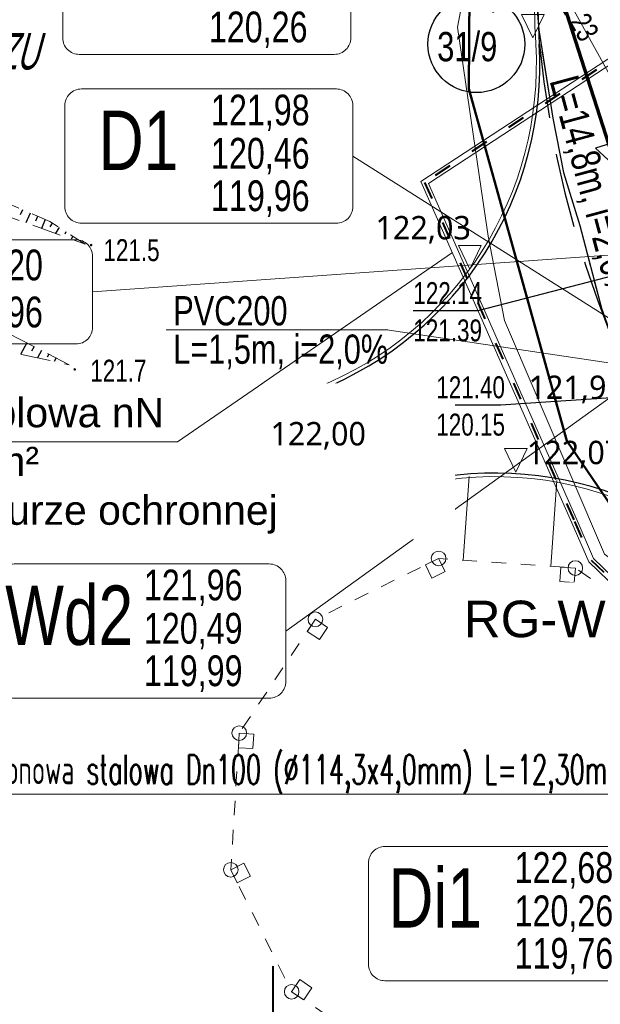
# Model space of a CAD drawing. Header units: millimetres. Extents: x 7464056 to 7464277, y 5957530 to 5957827.
# Tile 4 of 22: x 7464141 to 7464161, y 5957551 to 5957585. Entities that reach past the tile are written whole.
import ezdxf
from ezdxf.enums import TextEntityAlignment as Align

# ---------------------------------------------------------------- set-up
doc = ezdxf.new("R2010")
doc.units = ezdxf.units.MM
doc.header["$MEASUREMENT"] = 0
for name, pattern in [('1.0_0.5', [1.5, 1, -0.5]), ('1.5_0.5', [2, 1.5, -0.5]), ('ACAD_ISO03W100', [30, 12, -18]), ('CONTINOUS', [0]), ('KRESKOWA', [19.05, 12.7, -6.35]), ('otda_500', [1, 0.5, -0.5])]:
    doc.linetypes.add(name, pattern=pattern)
doc.layers.get('0').update_dxf_attribs({"color": 2, "linetype": 'CONTINUOUS', "lineweight": 0, "plot": 0})
for name, color, linetype in [('000 Inne (niezydentyfikowane)', 7, 'CONTINUOUS'), ('jezdnia', 7, 'CONTINUOUS'), ('krawężnik', 7, 'CONTINUOUS'), ('pikieta naturalna', 7, 'CONTINUOUS'), ('pikieta naturalna-Atr2', 7, 'CONTINUOUS'), ('podpora (punkt)', 7, 'CONTINUOUS'), ('przewód elektroenergetyczny podziemny', 7, 'CONTINUOUS'), ('przewód kanalizacyjny', 7, 'CONTINUOUS'), ('rzedna-Atr2', 7, 'CONTINUOUS'), ('rzedna-Atr3', 7, 'CONTINUOUS'), ('SIATKA_KWADRATOW', 7, 'CONTINUOUS'), ('skarpa nieumocniona', 7, 'CONTINUOUS'), ('wiata', 7, 'CONTINUOUS')]:
    doc.layers.add(name, color=color, linetype=linetype)
for name, color, linetype, lineweight in [('211-numer działki ewidencyjnej', 3, 'CONTINUOUS', 30), ('__A-krawężnik', 7, 'CONTINUOUS', 30), ('__A-opisy', 7, 'CONTINUOUS', 20), ('__A-rzędne projektowane', 7, 'CONTINUOUS', 15), ('E-kable elektryczne', 1, 'ACAD_ISO03W100', 40), ('E-kable elektryczne-opis', 7, 'CONTINOUS', 20), ('E-złacza i rozdzielnice', 1, 'CONTINUOUS', 13), ('S-drenaż-opis', 124, 'CONTINUOUS', 20), ('S-kan-deszcz', 94, 'CONTINUOUS', 70), ('S-kan-deszcz-opis', 94, 'CONTINUOUS', 20), ('S-kan-sanit-opis', 34, 'CONTINUOUS', 20)]:
    doc.layers.add(name, color=color, linetype=linetype, lineweight=lineweight)
doc.styles.add('arial', font='arial.ttf')
doc.styles.add('SANIT', font='romans.shx', dxfattribs={"width": 0.7})
doc.styles.get("Standard").update_dxf_attribs({"font": 'Working1250', "width": 0.75})
doc.styles.add('trebuchet', font='trebuc.ttf')

# ---------------------------------------------------------------- blocks, each defined once
blk = doc.blocks.new('IB10')
at = {"color": 0, "linetype": 'Continuous', "lineweight": 13}
for p, q in [((0, 0), (0, 0.5)), ((0, 0.5), (0.5, 0.5)), ((0.5, 0), (0.5, 0.5)), ((0, 0), (0.5, 0))]:
    blk.add_line(p, q, dxfattribs=at)
blk = doc.blocks.new('IB04')
at = {"color": 0, "linetype": 'Continuous', "lineweight": 13}
blk.add_circle((0, 0), 0.25, dxfattribs=at)
blk = doc.blocks.new('PW01')
at = {"linetype": 'Continuous', "lineweight": 13}
h = blk.add_hatch(color=0, dxfattribs=at)
edge = h.paths.add_edge_path()
edge.add_arc((0, 0), 0.045, 0, 360)
blk = doc.blocks.new('Kota2')
at = {"color": 0}
blk.add_lwpolyline([(-0.386, 0.799), (0, 0), (0.386, 0.799)], close=True, dxfattribs=at)
at = {"color": 0, "style": 'trebuchet'}
blk.add_attdef('POZIOM', (-0.775, 1.071), '', height=1, dxfattribs=at)

msp = doc.modelspace()

# ---------------------------------------------------------------- linework, layer by layer
at = {"ltscale": 0.25}
for p, q in [((7464156.701, 5957569.233), (7464156.499, 5957566.371)), ((7464159.698, 5957569.09), (7464159.491, 5957566.159))]:
    msp.add_line(p, q, dxfattribs=at)
at = {"linetype": 'Continuous', "lineweight": 30}
msp.add_circle((7464156.951, 5957584.003), 1.654, dxfattribs=at)
at = {"layer": '000 Inne (niezydentyfikowane)', "color": 56, "linetype": 'Continuous', "lineweight": 50, "flags": 128}
msp.add_lwpolyline([(7464126.431, 5957614.494), (7464156.208, 5957632.058), (7464163.514, 5957619.798), (7464156.749, 5957590.749), (7464156.689, 5957582.483), (7464160.044, 5957570.443), (7464166.573, 5957560.859), (7464191.954, 5957545.875), (7464191.47, 5957545.78), (7464189.787, 5957545.447), (7464144.12, 5957536.43), (7464125.18, 5957539.755)], dxfattribs=at)
msp.add_lwpolyline([(7464194.92, 5957546.46), (7464194.899, 5957546.456), (7464191.954, 5957545.875), (7464166.573, 5957560.859), (7464160.044, 5957570.443), (7464156.689, 5957582.483), (7464156.749, 5957590.749), (7464163.514, 5957619.798), (7464167.995, 5957612.279), (7464180.799, 5957585.27)], close=True, dxfattribs=at)
at = {"layer": '000 Inne (niezydentyfikowane)', "color": 7, "linetype": 'Continuous', "lineweight": 25, "flags": 128}
for points in [[(7464141.45, 5957578.34), (7464141.37, 5957578.17)], [(7464141.71, 5957578.23), (7464141.56, 5957577.9)], [(7464141.96, 5957578.12), (7464141.89, 5957577.96)], [(7464142.22, 5957578.01), (7464142.09, 5957577.71)], [(7464142.46, 5957577.89), (7464142.38, 5957577.76)], [(7464142.7, 5957577.74), (7464142.57, 5957577.54)], [(7464142.93, 5957577.59), (7464142.89, 5957577.51)], [(7464143.17, 5957577.44), (7464143.11, 5957577.34)], [(7464141.59, 5957573.8), (7464141.38, 5957573.4)], [(7464141.84, 5957573.67), (7464141.75, 5957573.51)], [(7464142.09, 5957573.54), (7464141.96, 5957573.28)], [(7464142.34, 5957573.41), (7464142.29, 5957573.31)], [(7464142.6, 5957573.28), (7464142.53, 5957573.16)]]:
    msp.add_lwpolyline(points, dxfattribs=at)
at = {"layer": '__A-krawężnik', "lineweight": 15, "ltscale": 0.25}
for p, q in [((7464151.555, 5957572.292), (7464149.353, 5957571.406)), ((7464149.353, 5957571.406), (7464150.948, 5957567.488)), ((7464153.134, 5957568.368), (7464150.948, 5957567.488))]:
    msp.add_line(p, q, dxfattribs=at)
at = {"layer": '__A-krawężnik', "ltscale": 0.25}
for p, q in [((7464151.6, 5957572.18), (7464149.51, 5957571.339)), ((7464149.51, 5957571.339), (7464151.014, 5957567.644)), ((7464153.089, 5957568.479), (7464151.014, 5957567.644))]:
    msp.add_line(p, q, dxfattribs=at)
at = {"layer": '__A-krawężnik', "lineweight": 15, "ltscale": 0.25}
for centre, radius, start, end in [((7464190.934, 5957585.857), 32.008, 166.5316, 183.324), ((7464147.12, 5957583.313), 11.88, 291.7569, 3.324), ((7464157.568, 5957557.347), 11.88, 37.4631, 111.9189)]:
    msp.add_arc(centre, radius, start, end, dxfattribs=at)
at = {"layer": '__A-krawężnik', "ltscale": 0.25}
for centre, radius, start, end in [((7464190.934, 5957585.857), 31.888, 166.5316, 183.324), ((7464147.12, 5957583.313), 12, 291.7569, 3.324), ((7464157.568, 5957557.347), 12, 40.5138, 111.9189)]:
    msp.add_arc(centre, radius, start, end, dxfattribs=at)
at = {"layer": '__A-krawężnik', "linetype": 'KRESKOWA', "ltscale": 0.2}
msp.add_arc((7464195.35, 5957587.634), 36.43, 185.7116, 218.1262, dxfattribs=at)
at = {"layer": '__A-opisy', "color": 0, "ltscale": 0.25}
msp.add_line((7464137.349, 5957558.37), (7464165.425, 5957558.37), dxfattribs=at)
at = {"layer": 'E-kable elektryczne', "linetype": 'Continuous', "lineweight": 15, "ltscale": 0.05}
for points in [[(7464164.765, 5957585.683), (7464155.057, 5957579.316), (7464160.212, 5957567.651), (7464160.787, 5957566.316), (7464161.459, 5957565.662)], [(7464164.875, 5957585.516), (7464155.309, 5957579.242), (7464160.395, 5957567.731), (7464160.955, 5957566.431), (7464161.598, 5957565.805)]]:
    msp.add_lwpolyline(points, dxfattribs=at)
at = {"layer": 'E-kable elektryczne', "ltscale": 0.05}
msp.add_lwpolyline([(7464164.82, 5957585.599), (7464155.183, 5957579.279), (7464160.303, 5957567.691), (7464160.871, 5957566.373), (7464161.529, 5957565.734)], dxfattribs=at)
at = {"layer": 'jezdnia', "color": 7, "linetype": '1.5_0.5', "lineweight": 18, "flags": 128}
msp.add_lwpolyline([(7464175.08, 5957566.94), (7464168.12, 5957579.06), (7464164.6, 5957585.2), (7464164.05, 5957586.08), (7464163.49, 5957587.16), (7464163.17, 5957588.47), (7464163.09, 5957590.54), (7464163.17, 5957592.05), (7464163.8, 5957595.25), (7464165.08, 5957600.48), (7464167.34, 5957609.47), (7464167.73, 5957610.98), (7464167.99, 5957612.28), (7464168.48, 5957612.9), (7464168.97, 5957613.22), (7464165.92, 5957618.44), (7464165.25, 5957616.11), (7464164.7, 5957613.53), (7464161.91, 5957601.58), (7464159.06, 5957589.68), (7464158.91, 5957588.78), (7464158.88, 5957587.14), (7464159.08, 5957584.49), (7464159.56, 5957581.48), (7464159.93, 5957579.62), (7464160.1, 5957579.06), (7464160.48, 5957577.81), (7464161.22, 5957574.98), (7464162.46, 5957571.47), (7464164.25, 5957568.18), (7464166.47, 5957565.3), (7464169.08, 5957562.56), (7464171.1, 5957560.79), (7464173.39, 5957559.16), (7464176.91, 5957557.14), (7464184.31, 5957552.93), (7464188.42, 5957550.79), (7464189.21, 5957550.43), (7464191.67, 5957549.01), (7464193.61, 5957547.69), (7464195.32, 5957546.4), (7464193.01, 5957552.89), (7464191.65, 5957552.87), (7464190.31, 5957553.48), (7464175.47, 5957562.01), (7464174.72, 5957562.88), (7464174.26, 5957564.06), (7464174.2, 5957565.3), (7464174.58, 5957566.25)], close=True, dxfattribs=at)
at = {"layer": 'krawężnik', "color": 7, "linetype": 'Continuous', "lineweight": 25, "flags": 128}
msp.add_lwpolyline([(7464158.88, 5957587.14), (7464159.08, 5957584.49), (7464159.56, 5957581.48), (7464159.93, 5957579.62), (7464160.1, 5957579.06), (7464160.48, 5957577.81), (7464161.22, 5957574.98), (7464162.46, 5957571.47), (7464164.25, 5957568.18), (7464166.47, 5957565.3), (7464169.08, 5957562.56), (7464171.1, 5957560.79), (7464173.39, 5957559.16), (7464176.91, 5957557.14), (7464184.31, 5957552.93), (7464188.42, 5957550.79), (7464189.21, 5957550.43), (7464191.67, 5957549.01), (7464193.61, 5957547.69), (7464195.32, 5957546.4)], dxfattribs=at)
at = {"layer": 'przewód elektroenergetyczny podziemny', "color": 1, "linetype": 'Continuous', "lineweight": 18, "flags": 128}
msp.add_lwpolyline([(7464171.83, 5957558.53), (7464170.53, 5957559.6), (7464167.26, 5957562.35), (7464161.33, 5957566.57), (7464157.91, 5957574.56), (7464157.35, 5957577.44), (7464157.11, 5957579.06), (7464156.3, 5957584.59), (7464157.55, 5957591.07), (7464158.38, 5957591.07), (7464158.74, 5957591.2), (7464165.29, 5957590.88), (7464167.52, 5957590.76), (7464170.21, 5957591.06), (7464171.51, 5957591.53), (7464174.66, 5957593.48), (7464176.8, 5957594.74), (7464179.24, 5957596.13), (7464178.18, 5957598.67), (7464177.83, 5957598.49)], dxfattribs=at)
at = {"layer": 'przewód kanalizacyjny', "color": 34, "linetype": 'Continuous', "lineweight": 18, "flags": 128}
msp.add_lwpolyline([(7464181.83, 5957600.36), (7464181.61, 5957600.23), (7464169.15, 5957592.88), (7464159.24, 5957587.05), (7464163.66, 5957579.06)], dxfattribs=at)
at = {"layer": 'rzedna-Atr2', "color": 7, "flags": 128}
for points in [[(7464163.94, 5957576.69), (7464157, 5957574.89), (7464154.796, 5957574.89)], [(7464162.41, 5957571.97), (7464157.78, 5957571.67), (7464155.58, 5957571.67)]]:
    msp.add_lwpolyline(points, dxfattribs=at)
at = {"layer": 'S-drenaż-opis', "color": 94, "ltscale": 0.01}
for p, q in [((7464152.732, 5957580.179), (7464163.855, 5957573.135)), ((7464150.439, 5957563.947), (7464162.449, 5957572.599))]:
    msp.add_line(p, q, dxfattribs=at)
for points in [[(7464143.384, 5957583.655), (7464152.094, 5957583.655, 0.414214), (7464152.659, 5957584.22), (7464152.659, 5957587.677, 0.414214), (7464152.094, 5957588.242), (7464143.384, 5957588.242, 0.414214), (7464142.819, 5957587.677), (7464142.819, 5957584.22, 0.414214), (7464143.384, 5957583.655)], [(7464143.457, 5957577.886), (7464152.167, 5957577.886, 0.414214), (7464152.732, 5957578.451), (7464152.732, 5957581.908, 0.414214), (7464152.167, 5957582.473), (7464143.457, 5957582.473, 0.414214), (7464142.892, 5957581.908), (7464142.892, 5957578.451, 0.414214), (7464143.457, 5957577.886)], [(7464141.164, 5957561.653), (7464149.874, 5957561.653, 0.414214), (7464150.439, 5957562.218), (7464150.439, 5957565.675, 0.414214), (7464149.874, 5957566.24), (7464141.164, 5957566.24, 0.414214), (7464140.599, 5957565.675), (7464140.599, 5957562.218, 0.414214), (7464141.164, 5957561.653)], [(7464153.827, 5957551.997), (7464162.537, 5957551.997, 0.414214), (7464163.102, 5957552.562), (7464163.102, 5957556.019, 0.414214), (7464162.537, 5957556.584), (7464153.827, 5957556.584, 0.414214), (7464153.262, 5957556.019), (7464153.262, 5957552.562, 0.414214), (7464153.827, 5957551.997)]]:
    msp.add_lwpolyline(points, format="xyb", dxfattribs=at)
at = {"layer": 'S-kan-deszcz', "ltscale": 0.25}
msp.add_line((7464159.326, 5957587.239), (7464163.855, 5957573.135), dxfattribs=at)
at = {"layer": 'S-kan-deszcz', "lineweight": 30, "ltscale": 0.25}
msp.add_lwpolyline([(7464161.968, 5957580.749), (7464161.015, 5957580.447), (7464161.753, 5957579.773), (7464161.968, 5957580.749)], dxfattribs=at)
at = {"layer": 'S-kan-deszcz-opis', "ltscale": 0.01}
for p, q in [((7464146.358, 5957574.239), (7464153.928, 5957574.239)), ((7464153.887, 5957574.239), (7464163.152, 5957572.867))]:
    msp.add_line(p, q, dxfattribs=at)
at = {"layer": 'S-kan-sanit-opis', "ltscale": 0.01}
msp.add_line((7464166.02, 5957577.123), (7464143.839, 5957575.541), dxfattribs=at)
msp.add_lwpolyline([(7464133.931, 5957573.76), (7464143.274, 5957573.76, 0.414214), (7464143.839, 5957574.325), (7464143.839, 5957576.756, 0.414214), (7464143.274, 5957577.321), (7464133.931, 5957577.321, 0.414214), (7464133.366, 5957576.756), (7464133.366, 5957574.325, 0.414214), (7464133.931, 5957573.76)], format="xyb", dxfattribs=at)
at = {"layer": 'SIATKA_KWADRATOW', "color": 7, "const_width": 0.065}
msp.add_lwpolyline([(7464150, 5957547.5), (7464150, 5957552.5)], dxfattribs=at)
at = {"layer": 'skarpa nieumocniona', "color": 7, "linetype": '1.0_0.5', "lineweight": 18, "flags": 128}
for points in [[(7464128.99, 5957582.07), (7464134.82, 5957580.32), (7464138.33, 5957579.06), (7464143.59, 5957577.17), (7464142.38, 5957577.94), (7464139.79, 5957579.06), (7464135.94, 5957580.73), (7464134.39, 5957581.31)], [(7464128.99, 5957582.07), (7464134.82, 5957580.32), (7464138.33, 5957579.06), (7464143.59, 5957577.17), (7464142.38, 5957577.94), (7464139.79, 5957579.06), (7464135.94, 5957580.73), (7464134.39, 5957581.31)], [(7464131.8, 5957578.73), (7464126.75, 5957578.96), (7464131.54, 5957575.67), (7464134.1, 5957574.95), (7464143.04, 5957573.05), (7464136.27, 5957576.54)], [(7464131.8, 5957578.73), (7464126.75, 5957578.96), (7464131.54, 5957575.67), (7464134.1, 5957574.95), (7464143.04, 5957573.05), (7464136.27, 5957576.54)]]:
    msp.add_lwpolyline(points, close=True, dxfattribs=at)
at = {"layer": 'wiata', "color": 7, "linetype": 'otda_500', "lineweight": 18, "flags": 128}
msp.add_lwpolyline([(7464163.32, 5957550.79), (7464165.91, 5957554.65), (7464166.23, 5957559.3), (7464164.2, 5957563.48), (7464160.33, 5957566.1), (7464155.66, 5957566.43), (7464151.45, 5957564.35), (7464148.85, 5957560.46), (7464148.56, 5957555.79), (7464150.64, 5957551.62), (7464154.52, 5957549.04), (7464159.14, 5957548.74)], close=True, dxfattribs=at)

# ---------------------------------------------------------------- block references
at = {"layer": '__A-rzędne projektowane'}
ref = msp.add_blockref('Kota2', (7464158.878, 5957584.217), dxfattribs=dict(at, zscale=0.7))
ref.add_attrib('Poziom', '122,06', (7464155.657, 5957585.228), dxfattribs={"layer": '0', "color": 0, "height": 0.8, "style": 'trebuchet'})
ref = msp.add_blockref('Kota2', (7464156.724, 5957576.32), dxfattribs=dict(at, zscale=0.7))
ref.add_attrib('Poziom', '122,03', (7464153.503, 5957577.332), dxfattribs={"layer": '0', "color": 0, "height": 0.8, "style": 'trebuchet'})
ref = msp.add_blockref('Kota2', (7464162.41, 5957571.97), dxfattribs=dict(at, zscale=0.7))
ref.add_attrib('Poziom', '121,96', (7464158.73, 5957571.878), dxfattribs={"layer": '0', "color": 0, "height": 0.8, "style": 'trebuchet'})
ref = msp.add_blockref('Kota2', (7464150.692, 5957569.222), dxfattribs=dict(at, zscale=0.7))
ref.add_attrib('Poziom', '122,00', (7464149.917, 5957570.292), dxfattribs={"layer": '0', "color": 0, "height": 0.8, "style": 'trebuchet'})
ref = msp.add_blockref('Kota2', (7464158.294, 5957569.382), dxfattribs=dict(at, zscale=0.7))
ref.add_attrib('Poziom', '122,07', (7464158.673, 5957569.65), dxfattribs={"layer": '0', "color": 0, "height": 0.8, "style": 'trebuchet'})
at = {"layer": 'pikieta naturalna', "color": 7, "linetype": 'Continuous', "lineweight": 13}
for p in [(7464143.79, 5957577.14), (7464143.23, 5957572.89)]:
    msp.add_blockref('PW01', p, dxfattribs=at)
at = {"layer": 'podpora (punkt)', "color": 7, "linetype": 'Continuous', "lineweight": 18}
for p in [(7464155.66, 5957566.43), (7464160.33, 5957566.1), (7464151.45, 5957564.35), (7464148.85, 5957560.46), (7464148.56, 5957555.79), (7464150.64, 5957551.62)]:
    msp.add_blockref('IB04', p, dxfattribs=at)
at = {"layer": 'wiata', "color": 7, "linetype": 'Continuous', "lineweight": 18}
for p, rotation in [((7464155.66, 5957566.43), 206.292), ((7464160.33, 5957566.1), 175.958), ((7464151.45, 5957564.35), 236.242), ((7464148.85, 5957560.46), 266.447), ((7464148.56, 5957555.79), 296.51), ((7464150.64, 5957551.62), 326.378)]:
    msp.add_blockref('IB10', p, dxfattribs=dict(at, rotation=rotation))

# ---------------------------------------------------------------- texts
at = {"layer": '000 Inne (niezydentyfikowane)', "color": 56, "linetype": 'Continuous', "lineweight": 13, "oblique": 15, "width": 0.624}
msp.add_text('09ZU', height=1.25, dxfattribs=at).set_placement((7464139.44, 5957583.14))
at = {"layer": '211-numer działki ewidencyjnej', "color": 7, "linetype": 'Continuous', "lineweight": 18, "width": 0.79}
msp.add_text('31/9', height=1, dxfattribs=at).set_placement((7464155.61, 5957583.42))
at = {"layer": '__A-opisy', "color": 0, "style": 'SANIT', "width": 0.6}
msp.add_text('rura osłonowa stalowa Dn100 (%%c114,3x4,0mm) L=12,30m, ', height=1, dxfattribs=at).set_placement((7464137.659, 5957558.714))
at = {"layer": 'pikieta naturalna-Atr2', "color": 7, "width": 0.765}
for s, p in [('121.5', (7464144.21, 5957576.59)), ('121.7', (7464143.76, 5957572.47))]:
    msp.add_text(s, height=0.75, dxfattribs=at).set_placement(p)
at = {"layer": 'rzedna-Atr2', "color": 7, "width": 0.765}
msp.add_text('121.23', height=0.75, rotation=299.62, dxfattribs=at).set_placement((7464159.36, 5957586.07))
at = {"layer": 'rzedna-Atr2', "color": 34, "width": 0.765}
for s, p in [('122.14', (7464154.796, 5957574.897)), ('121.40', (7464155.58, 5957571.678))]:
    msp.add_text(s, height=0.75, dxfattribs=at).set_placement(p, align=Align.BOTTOM_LEFT)
at = {"layer": 'rzedna-Atr3', "color": 34, "width": 0.765}
for s, p in [('121.39', (7464154.796, 5957573.622)), ('120.15', (7464155.58, 5957570.402))]:
    msp.add_text(s, height=0.75, dxfattribs=at).set_placement(p, align=Align.BOTTOM_LEFT)
at = {"layer": 'S-drenaż-opis', "color": 94, "ltscale": 0.01}
for s, insert, char_height, attachment_point in [('{\\fArial|b0|i0|c0|p0;120,26}', (7464147.813, 5957585.118), 1.0512, 1), ('{\\fArial|b0|i0|c0|p0;121,98}', (7464147.886, 5957581.033), 1.0512, 7), ('{\\fArial|b0|i0|c0|p0;D1}', (7464146.767, 5957579.702), 2.0304, 9), ('{\\fArial|b0|i0|c0|p0;120,46}', (7464147.886, 5957580.801), 1.0512, 1), ('{\\fArial|b0|i0|c0|p0;119,96}', (7464147.886, 5957579.349), 1.0512, 1), ('{\\fArial|b0|i0|c0|p0;121,96}', (7464145.594, 5957564.801), 1.0512, 7), ('{\\fArial|b0|i0|c0|p0;Wd2}', (7464145.227, 5957563.445), 2.0304, 9), ('{\\fArial|b0|i0|c0|p0;120,49}', (7464145.594, 5957564.568), 1.0512, 1), ('{\\fArial|b0|i0|c0|p0;119,99}', (7464145.594, 5957563.116), 1.0512, 1), ('{\\fArial|b0|i0|c0|p0;Di1}', (7464157.138, 5957553.813), 2.0304, 9), ('{\\fArial|b0|i0|c0|p0;122,68}', (7464158.257, 5957555.145), 1.0512, 7), ('{\\fArial|b0|i0|c0|p0;120,26}', (7464158.257, 5957554.912), 1.0512, 1), ('{\\fArial|b0|i0|c0|p0;119,76}', (7464158.257, 5957553.46), 1.0512, 1)]:
    msp.add_mtext(s, dxfattribs=dict(at, insert=insert, char_height=char_height, attachment_point=attachment_point))
at = {"layer": 'S-kan-deszcz-opis', "ltscale": 0.01, "insert": (7464159.263, 5957582.709), "char_height": 1, "attachment_point": 7, "rotation": 285.134}
msp.add_mtext('{\\fArial|b0|i0|c0|p0;L=14,8m, i=2,0%}', dxfattribs=at)
at = {"layer": 'S-kan-deszcz-opis', "ltscale": 0.01, "char_height": 1, "attachment_point": 7}
for s, insert in [('{\\fArial|b0|i0|c0|p0;L=1,5m, i=2,0%}', (7464146.597, 5957572.895)), ('{\\fArial|b0|i0|c0|p0;PVC200}', (7464146.597, 5957574.379))]:
    msp.add_mtext(s, dxfattribs=dict(at, insert=insert))
at = {"layer": 'S-kan-sanit-opis', "ltscale": 0.01, "char_height": 1.0512}
for s, insert, attachment_point in [('{\\fArial|b0|i0|c0|p0;122,20}', (7464138.774, 5957575.738), 7), ('{\\fArial|b0|i0|c0|p0;119,96}', (7464138.774, 5957575.378), 1)]:
    msp.add_mtext(s, dxfattribs=dict(at, insert=insert, attachment_point=attachment_point))

# ---------------------------------------------------------------- next in the draw order: texts
at = {"layer": 'E-kable elektryczne-opis', "insert": (7464133.004, 5957569.595), "char_height": 1, "width": 22.7143, "attachment_point": 4, "bg_fill": 2}
msp.add_mtext('{\\W1;\\fArial|b0|i0|c238|p34;proj. linia kablowa nN\\PYKY 5x10mm²\\Pukładana w rurze ochronnej }', dxfattribs=at)
at = {"layer": 'E-złacza i rozdzielnice', "insert": (7464156.518, 5957564.352), "char_height": 1.25, "width": 26.04631, "attachment_point": 4, "style": 'arial', "bg_fill": 2}
msp.add_mtext('{\\fArial|b0|i0|c238|p34;RG-W}', dxfattribs=at)

# ---------------------------------------------------------------- next in the draw order: linework, layer by layer
at = {"layer": 'E-kable elektryczne-opis', "linetype": 'CONTINOUS'}
msp.add_lwpolyline([(7464156.133, 5957576.881), (7464156.133, 5957576.881), (7464146.738, 5957570.41), (7464133.029, 5957570.41)], dxfattribs=at)

doc.saveas('drawing.dxf')
